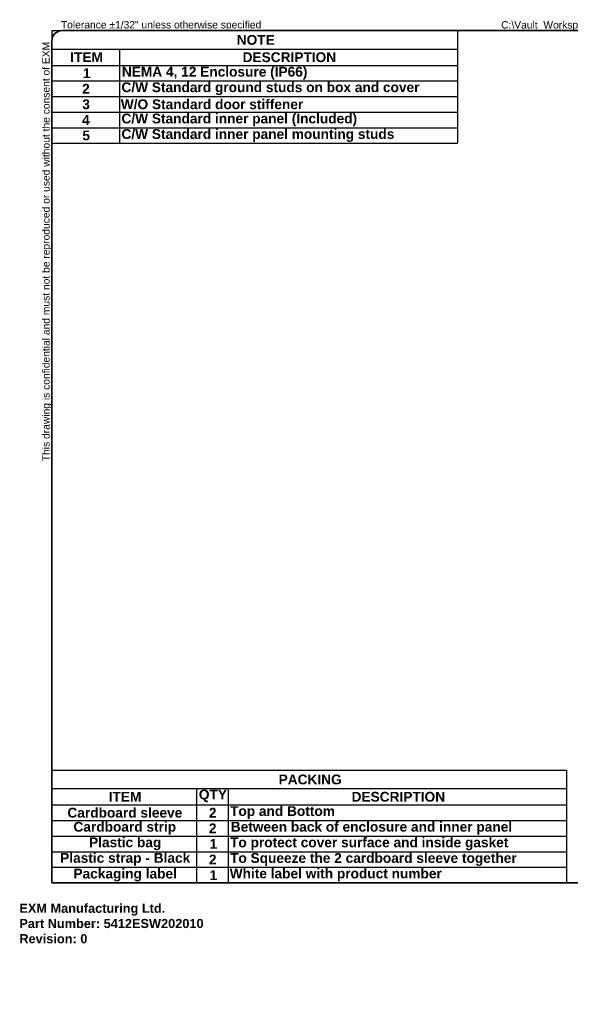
# Model space of a CAD drawing. Header units: inches. Extents: x 0 to 149, y -11 to 97.
# Tile 1 of 8: x 0 to 60, y -11 to 97. Entities that reach past the tile are written whole.
import ezdxf

# ---------------------------------------------------------------- set-up
doc = ezdxf.new("R2010")
doc.units = ezdxf.units.IN
doc.header["$LTSCALE"] = 8.944272
doc.header["$MEASUREMENT"] = 0
doc.layers.get('0').update_dxf_attribs({"lineweight": 25})
doc.layers.add('Sketch Geometry(ANSI)', color=7, linetype='Continuous', lineweight=25)
doc.layers.add('Symbols(ANSI)', color=7, linetype='Continuous', lineweight=25)
doc.styles.add('Current-ANSI', font='arial.ttf')
doc.styles.add('Dimension-ANSI', font='arialbd.ttf')
doc.styles.get("Standard").update_dxf_attribs({"font": 'arialbd.ttf'})

# ---------------------------------------------------------------- blocks, each defined once
blk = doc.blocks.new('Table1')
at = {"layer": 'Symbols(ANSI)', "color": 7, "lineweight": 30}
for p, q in [((0.398, 10.692), (5.367, 10.692)), ((0.398, 10.692), (0.398, 10.466)), ((5.367, 10.692), (5.367, 10.466)), ((0.398, 10.466), (5.367, 10.466)), ((0.398, 10.466), (0.398, 10.267)), ((1.225, 10.466), (1.225, 10.267)), ((5.367, 10.466), (5.367, 10.267)), ((0.398, 10.267), (5.367, 10.267)), ((0.398, 10.267), (0.398, 9.312)), ((1.225, 10.267), (1.225, 9.312)), ((5.367, 10.267), (5.367, 9.312)), ((0.398, 10.076), (5.367, 10.076)), ((0.398, 9.885), (5.367, 9.885)), ((0.398, 9.694), (5.367, 9.694)), ((0.398, 9.503), (5.367, 9.503)), ((0.398, 9.312), (5.367, 9.312))]:
    blk.add_line(p, q, dxfattribs=at)
at = {"layer": 'Symbols(ANSI)', "color": 7, "char_height": 0.12, "attachment_point": 7, "style": 'Dimension-ANSI'}
for s, insert in [('NOTE', (2.663, 10.517)), ('ITEM', (0.623, 10.307)), ('DESCRIPTION', (2.735, 10.305)), ('1', (0.779, 10.111)), ('NEMA 4, 12 Enclosure (IP66)', (1.256, 10.093)), ('2', (0.769, 9.92)), ('C/W Standard ground studs on box and cover', (1.251, 9.902)), ('3', (0.771, 9.728)), ('W/O Standard door stiffener', (1.243, 9.727)), ('4', (0.768, 9.538)), ('C/W Standard inner panel (Included)', (1.251, 9.52)), ('5', (0.772, 9.347)), ('C/W Standard inner panel mounting studs', (1.251, 9.329))]:
    blk.add_mtext(s, dxfattribs=dict(at, insert=insert))
blk = doc.blocks.new('Table2')
at = {"layer": 'Symbols(ANSI)', "color": 7, "lineweight": 30}
for p, q in [((0.398, 1.634), (6.701, 1.634)), ((0.398, 1.634), (0.398, 1.409)), ((6.701, 1.634), (6.701, 1.409)), ((0.398, 1.409), (6.701, 1.409)), ((0.398, 1.409), (0.398, 1.21)), ((2.17, 1.409), (2.17, 1.21)), ((2.559, 1.409), (2.559, 1.21)), ((6.701, 1.409), (6.701, 1.21)), ((0.398, 1.21), (6.701, 1.21)), ((0.398, 1.21), (0.398, 0.255)), ((2.17, 1.21), (2.17, 0.255)), ((2.559, 1.21), (2.559, 0.255)), ((6.701, 1.21), (6.701, 0.255)), ((0.398, 1.019), (6.701, 1.019)), ((0.398, 0.828), (6.701, 0.828)), ((0.398, 0.637), (6.701, 0.637)), ((0.398, 0.446), (6.701, 0.446)), ((0.398, 0.255), (6.701, 0.255))]:
    blk.add_line(p, q, dxfattribs=at)
at = {"layer": 'Symbols(ANSI)', "color": 7, "char_height": 0.12, "attachment_point": 7, "style": 'Dimension-ANSI'}
for s, insert in [('PACKING', (3.176, 1.46)), ('ITEM', (1.095, 1.25)), ('QTY', (2.199, 1.243)), ('DESCRIPTION', (4.07, 1.248)), ('Cardboard sleeve', (0.589, 1.053)), ('2', (2.322, 1.054)), ('Top and Bottom', (2.581, 1.038)), ('Cardboard strip', (0.663, 0.846)), ('2', (2.322, 0.863)), ('Between back of enclosure and inner panel', (2.59, 0.846)), ('Plastic bag', (0.854, 0.655)), ('1', (2.331, 0.672)), ('To protect cover surface and inside gasket', (2.581, 0.654)), ('Plastic strap - Black', (0.5, 0.465)), ('2', (2.322, 0.481)), ('To Squeeze the 2 cardboard sleeve together', (2.581, 0.463)), ('Packaging label', (0.663, 0.272)), ('1', (2.331, 0.29)), ('White label with product number', (2.577, 0.274))]:
    blk.add_mtext(s, dxfattribs=dict(at, insert=insert))
blk = doc.blocks.new('Borders 2_EXM - B (Inch)')
at = {"layer": 'Sketch Geometry(ANSI)', "linetype": 'Continuous', "lineweight": 35}
for p, q in [((16.398, 10.692), (0.523, 10.692)), ((0.398, 10.567), (0.398, 0.255)), ((16.523, 0.38), (16.523, 10.567)), ((0.398, 0.255), (16.398, 0.255))]:
    blk.add_line(p, q, dxfattribs=at)
for centre, start, end in [((0.523, 10.567), 90, 180), ((16.398, 10.567), 0, 90), ((16.398, 0.38), 270, 0)]:
    blk.add_arc(centre, 0.125, start, end, dxfattribs=at)
at = {"layer": 'Symbols(ANSI)', "color": 7, "char_height": 0.09, "attachment_point": 7, "style": 'Current-ANSI'}
for s, insert in [('Tolerance ±1/32" unless otherwise specified', (0.509, 10.692)), ('Tolérance ±1/32" sauf spécification contraire', (13.93, 10.691))]:
    blk.add_mtext(s, dxfattribs=dict(at, insert=insert))
for s, insert, rotation in [('This drawing is confidential and must not be reproduced or used without the consent of EXM', (0.398, 5.419), 90), ('Ce dessin est confidentiel et ne doit pas être reproduit ou utilisé sans le consentement de EXM', (16.522, 10.576), 270)]:
    blk.add_mtext(s, dxfattribs=dict(at, insert=insert, rotation=rotation))
at = {"layer": 'Symbols(ANSI)', "color": 7, "style": 'Current-ANSI'}
blk.add_attdef('FILENAME_AND_PATH_001', (5.902, 10.718), '', height=0.09, dxfattribs=at)

msp = doc.modelspace()

# ---------------------------------------------------------------- block references
at = {"xscale": 8.94427190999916, "yscale": 8.94427190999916, "zscale": 8.94427190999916}
msp.add_blockref('Borders 2_EXM - B (Inch)', (0, 0), dxfattribs=at).add_auto_attribs({'FILENAME_AND_PATH_001': 'C:\\Vault_Workspace\\Inventor_Dwg\\BoxCad\\Result\\5412ESW202010\\5412ESW202010.idw'})
for name in ['Table1', 'Table2']:
    msp.add_blockref(name, (0, 0), dxfattribs=at)

# ---------------------------------------------------------------- texts
at = {"insert": (0, 0), "char_height": 1, "attachment_point": 1}
msp.add_mtext_dynamic_manual_height_columns('EXM Manufacturing Ltd.\\PPart Number: 5412ESW202010\\PRevision: 0', width=6.991, gutter_width=1, heights=[0], dxfattribs=at).dxf.set("width", 100)

doc.saveas('drawing.dxf')
